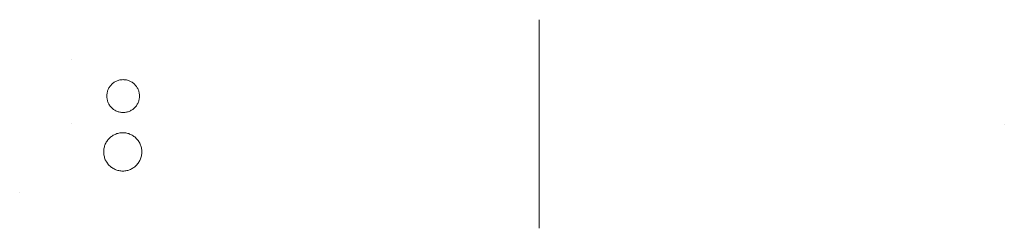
# Model space of a CAD drawing. Header units: inches. Extents: x -513 to 431, y -1078 to -726.
# Tile 1 of 2: x -513 to -333, y -1064 to -1026. Entities that reach past the tile are written whole.
import ezdxf

# ---------------------------------------------------------------- set-up
doc = ezdxf.new("R2010")
doc.units = ezdxf.units.IN
doc.layers.get('0').update_dxf_attribs({"lineweight": 0})

msp = doc.modelspace()

# ---------------------------------------------------------------- linework, layer by layer
at = {"color": 7, "linetype": 'Continuous', "lineweight": 0}
for p, q in [((-503.93, -1033.34, 9.47), (-503.93, -1033.34, 9.47)), ((-503.93, -1033.34, 9.47), (-503.93, -1033.34, 9.47)), ((-503.93, -1045.18, 9.47), (-503.93, -1045.18, 9.47)), ((-333.31, -1045.19, -26.55), (-333.31, -1045.19, -26.55))]:
    msp.add_line(p, q, dxfattribs=at)
at = {"color": 7, "linetype": 'Continuous', "lineweight": 0, "extrusion": (-1, 0, 0)}
msp.add_line((-513.39, -1057.68, 9.47), (-513.39, -1057.68, 9.47), dxfattribs=at)
at = {"color": 253, "linetype": 'Continuous', "lineweight": 0, "true_color": 0xa8a8a8, "elevation": 11.47, "flags": 128}
for points in [[(-491.49, -1040.08), (-491.49, -1039.93), (-491.5, -1039.77), (-491.52, -1039.61), (-491.55, -1039.46), (-491.59, -1039.31), (-491.63, -1039.16), (-491.68, -1039.01), (-491.74, -1038.86), (-491.81, -1038.72), (-491.89, -1038.58), (-491.97, -1038.45), (-492.06, -1038.32), (-492.15, -1038.19), (-492.25, -1038.08), (-492.36, -1037.96), (-492.47, -1037.85), (-492.59, -1037.75), (-492.72, -1037.66), (-492.85, -1037.57), (-492.98, -1037.48), (-493.12, -1037.41), (-493.26, -1037.34), (-493.4, -1037.28), (-493.55, -1037.23), (-493.7, -1037.19), (-493.85, -1037.15), (-494.01, -1037.12), (-494.16, -1037.1), (-494.32, -1037.09), (-494.47, -1037.08), (-494.63, -1037.09), (-494.78, -1037.1), (-494.94, -1037.12), (-495.09, -1037.15), (-495.25, -1037.19), (-495.4, -1037.23), (-495.54, -1037.28), (-495.69, -1037.34), (-495.83, -1037.41), (-495.97, -1037.48), (-496.1, -1037.57), (-496.23, -1037.66), (-496.35, -1037.75), (-496.47, -1037.85), (-496.58, -1037.96), (-496.69, -1038.08), (-496.79, -1038.19), (-496.89, -1038.32), (-496.98, -1038.45), (-497.06, -1038.58), (-497.13, -1038.72), (-497.2, -1038.86), (-497.26, -1039.01), (-497.31, -1039.16), (-497.36, -1039.31), (-497.39, -1039.46), (-497.42, -1039.61), (-497.44, -1039.77), (-497.46, -1039.93), (-497.46, -1040.08), (-497.46, -1040.24), (-497.44, -1040.4), (-497.42, -1040.55), (-497.39, -1040.71), (-497.36, -1040.86), (-497.31, -1041.01), (-497.26, -1041.16), (-497.2, -1041.3), (-497.13, -1041.44), (-497.06, -1041.58), (-496.98, -1041.72), (-496.89, -1041.85), (-496.79, -1041.97), (-496.69, -1042.09), (-496.58, -1042.2), (-496.47, -1042.31), (-496.35, -1042.41), (-496.23, -1042.51), (-496.1, -1042.6), (-495.97, -1042.68), (-495.83, -1042.76), (-495.69, -1042.82), (-495.54, -1042.88), (-495.4, -1042.94), (-495.25, -1042.98), (-495.09, -1043.02), (-494.94, -1043.05), (-494.78, -1043.07), (-494.63, -1043.08), (-494.47, -1043.08), (-494.32, -1043.08), (-494.16, -1043.07), (-494.01, -1043.05), (-493.85, -1043.02), (-493.7, -1042.98), (-493.55, -1042.94), (-493.4, -1042.88), (-493.26, -1042.82), (-493.12, -1042.76), (-492.98, -1042.68), (-492.85, -1042.6), (-492.72, -1042.51), (-492.59, -1042.41), (-492.47, -1042.31), (-492.36, -1042.2), (-492.25, -1042.09), (-492.15, -1041.97), (-492.06, -1041.85), (-491.97, -1041.72), (-491.89, -1041.58), (-491.81, -1041.44), (-491.74, -1041.3), (-491.68, -1041.16), (-491.63, -1041.01), (-491.59, -1040.86), (-491.55, -1040.71), (-491.52, -1040.55), (-491.5, -1040.4), (-491.49, -1040.24)], [(-491.06, -1050.28), (-491.06, -1050.1), (-491.07, -1049.92), (-491.1, -1049.74), (-491.13, -1049.56), (-491.17, -1049.38), (-491.23, -1049.2), (-491.29, -1049.03), (-491.36, -1048.86), (-491.44, -1048.69), (-491.52, -1048.53), (-491.62, -1048.38), (-491.72, -1048.23), (-491.83, -1048.08), (-491.95, -1047.94), (-492.08, -1047.81), (-492.21, -1047.68), (-492.35, -1047.56), (-492.49, -1047.45), (-492.64, -1047.35), (-492.8, -1047.25), (-492.96, -1047.16), (-493.12, -1047.09), (-493.29, -1047.02), (-493.46, -1046.95), (-493.64, -1046.9), (-493.82, -1046.86), (-494, -1046.83), (-494.18, -1046.8), (-494.36, -1046.79), (-494.54, -1046.78), (-494.72, -1046.79), (-494.91, -1046.8), (-495.09, -1046.83), (-495.27, -1046.86), (-495.44, -1046.9), (-495.62, -1046.95), (-495.79, -1047.02), (-495.96, -1047.09), (-496.12, -1047.16), (-496.28, -1047.25), (-496.44, -1047.35), (-496.59, -1047.45), (-496.73, -1047.56), (-496.87, -1047.68), (-497.01, -1047.81), (-497.13, -1047.94), (-497.25, -1048.08), (-497.36, -1048.23), (-497.46, -1048.38), (-497.56, -1048.53), (-497.65, -1048.69), (-497.73, -1048.86), (-497.8, -1049.03), (-497.86, -1049.2), (-497.91, -1049.38), (-497.95, -1049.56), (-497.98, -1049.74), (-498.01, -1049.92), (-498.02, -1050.1), (-498.03, -1050.28), (-498.02, -1050.47), (-498.01, -1050.65), (-497.98, -1050.83), (-497.95, -1051.01), (-497.91, -1051.19), (-497.86, -1051.36), (-497.8, -1051.54), (-497.73, -1051.71), (-497.65, -1051.87), (-497.56, -1052.03), (-497.46, -1052.19), (-497.36, -1052.34), (-497.25, -1052.49), (-497.13, -1052.62), (-497.01, -1052.76), (-496.87, -1052.88), (-496.73, -1053), (-496.59, -1053.11), (-496.44, -1053.22), (-496.28, -1053.31), (-496.12, -1053.4), (-495.96, -1053.48), (-495.79, -1053.55), (-495.62, -1053.61), (-495.44, -1053.66), (-495.27, -1053.71), (-495.09, -1053.74), (-494.91, -1053.76), (-494.72, -1053.78), (-494.54, -1053.78), (-494.36, -1053.78), (-494.18, -1053.76), (-494, -1053.74), (-493.82, -1053.71), (-493.64, -1053.66), (-493.46, -1053.61), (-493.29, -1053.55), (-493.12, -1053.48), (-492.96, -1053.4), (-492.8, -1053.31), (-492.64, -1053.22), (-492.49, -1053.11), (-492.35, -1053), (-492.21, -1052.88), (-492.08, -1052.76), (-491.95, -1052.62), (-491.83, -1052.49), (-491.72, -1052.34), (-491.62, -1052.19), (-491.52, -1052.03), (-491.44, -1051.87), (-491.36, -1051.71), (-491.29, -1051.54), (-491.23, -1051.36), (-491.17, -1051.19), (-491.13, -1051.01), (-491.1, -1050.83), (-491.07, -1050.65), (-491.06, -1050.47)]]:
    msp.add_lwpolyline(points, close=True, dxfattribs=at)
at = {"color": 253, "linetype": 'Continuous', "lineweight": 0, "true_color": 0xa8a8a8, "extrusion": (1, 0, 0)}
msp.add_circle((-1045.19, -37.63, -418.4), 19.05, dxfattribs=at)

doc.saveas('drawing.dxf')
